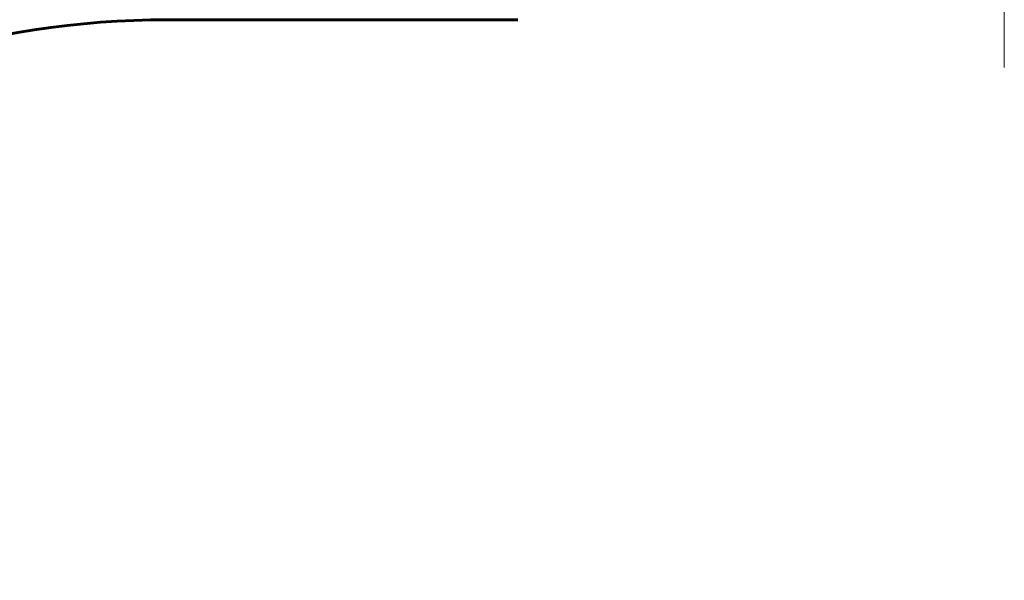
# Model space of a CAD drawing. Header units: millimetres. Extents: x 0 to 428, y 0 to 297.
# Tile 17 of 26: x 99 to 124, y 182 to 196. Entities that reach past the tile are written whole.
import ezdxf

# ---------------------------------------------------------------- set-up
doc = ezdxf.new("R2010")
doc.units = ezdxf.units.MM
doc.linetypes.add('K5LT_AXLED', pattern=[12, 7.5, -1.5, 1.5, -1.5])
doc.linetypes.add('K5LT_BASIC', pattern=[0])
doc.layers.add('Системный слой (1)', color=7, linetype='Continuous', true_color=0x6c6c6c)

# ---------------------------------------------------------------- blocks, each defined once
blk = doc.blocks.new('U5')
at = {"layer": 'Системный слой (1)', "color": 150, "linetype": 'K5LT_BASIC', "lineweight": 60, "true_color": 0x0080ff}
blk.add_line((111.692, 196.161), (102.692, 196.161), dxfattribs=at)

msp = doc.modelspace()

# ---------------------------------------------------------------- linework, layer by layer
at = {"layer": 'Системный слой (1)', "color": 30, "linetype": 'K5LT_AXLED', "lineweight": 18, "true_color": 0xff8000}
msp.add_line((124.1922, 194.9296), (124.1922, 231.9105), dxfattribs=at)
at = {"layer": 'Системный слой (1)', "color": 150, "linetype": 'K5LT_BASIC', "lineweight": 60, "true_color": 0x0080ff}
msp.add_line((111.6922, 196.1605), (111.6923, 196.1605), dxfattribs=at)
msp.add_arc((102.6922, 173.7152), 22.4453, 90, 158.98595, dxfattribs=at)

# ---------------------------------------------------------------- block references
at = {"layer": 'Системный слой (1)'}
msp.add_blockref('U5', (0, 0), dxfattribs=at)

doc.saveas('drawing.dxf')
